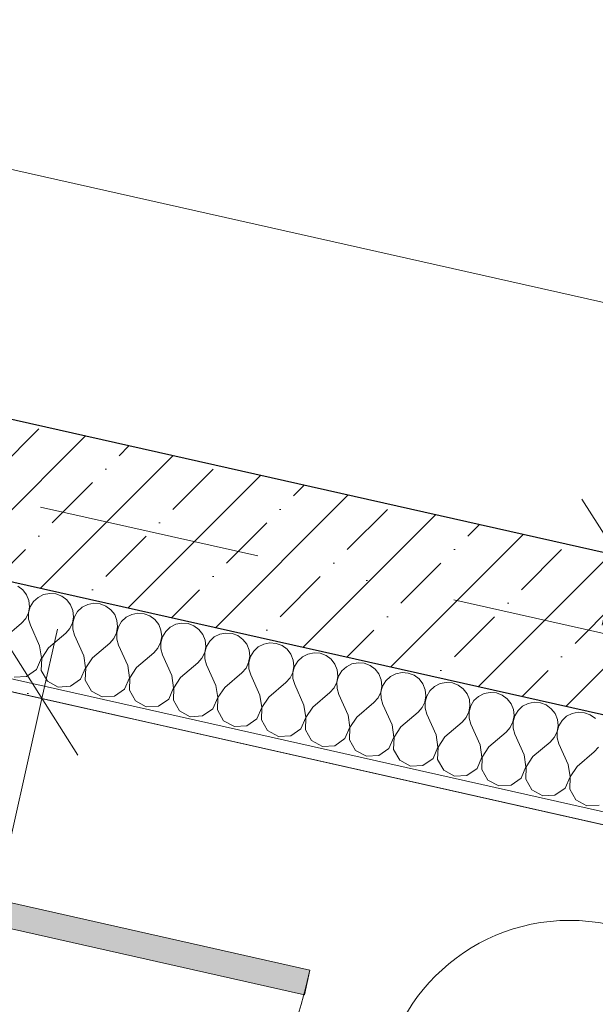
# Model space of a CAD drawing. Header units: millimetres. Extents: x -7213913 to -6930480, y 6129472 to 6353620.
# Tile 215 of 256: x -7183355 to -7182444, y 6181797 to 6183354. Entities that reach past the tile are written whole.
import ezdxf
from ezdxf.enums import TextEntityAlignment as Align

# ---------------------------------------------------------------- set-up
doc = ezdxf.new("R2010")
doc.units = ezdxf.units.MM
doc.header["$MEASUREMENT"] = 0
doc.linetypes.add('Штрихпунктирная', pattern=[670.277762, 352.777767, -176.388884, 0, -141.111112])
for name, color, linetype in [('S - квартира_помещение.АР', 7, 'Continuous'), ('S - МОП.АР', 7, 'Continuous'), ('АР-Стены_внешние_.АР', 7, 'Continuous'), ('АР-Чертеж-Оси_Осевые размеры.АР', 7, 'Continuous'), ('АР-Чертеж-Размеры.АР', 7, 'Continuous')]:
    doc.layers.add(name, color=color, linetype=linetype)
for name, color, linetype, lineweight in [('S - квартира_помещение.АР_Ном._пера__2', 8, 'Continuous', 15), ('S - МОП.АР_Ном._пера__2', 8, 'Continuous', 15), ('АР-Стены_внешние_.АР_Ном._пера__1', 7, 'Continuous', 0), ('АР-Чертеж-Оси_Осевые размеры.АР_Ном._пера__120', 7, 'Continuous', 0), ('АР-Чертеж-Размеры.АР_Ном._пера__1', 7, 'Continuous', 0), ('Двери Archicad_Ном._пера__120', 7, 'Continuous', 0), ('Паспорта Зон Archicad_Ном._пера__1', 7, 'Continuous', 0)]:
    doc.layers.add(name, color=color, linetype=linetype, lineweight=lineweight)
doc.styles.add('РЎР“Р•РќР•Р\xa0Р\x98Р\xa0_РЎРўР\x98Р›Р¬_1', font='txt')
doc.styles.add('РЎР“Р•РќР•Р\xa0Р\x98Р\xa0_РЎРўР\x98Р›Р¬_2', font='calibri.ttf')
doc.styles.add('РЎР“Р•РќР•Р\xa0Р\x98Р\xa0_РЎРўР\x98Р›Р¬_3', font='GOST_Common.ttf')
doc.styles.add('РЎР“Р•РќР•Р\xa0Р\x98Р\xa0_РЎРўР\x98Р›Р¬_5', font='GOTHIC.TTF')
doc.dimstyles.new('СГЕНЕРИР_СТИЛЬ__3', dxfattribs={"dimtxt": 129.999995, "dimasz": 142.5, "dimexe": 0.18, "dimexo": 300000, "dimgap": 0, "dimtad": 1, "dimdec": 0, "dimzin": 0, "dimdsep": 46, "dimtxsty": 'РЎР“Р•РќР•Р\xa0Р\x98Р\xa0_РЎРўР\x98Р›Р¬_3', "dimblk": 'ARROWHEAD_6', "dimblk1": 'ARROWHEAD_6', "dimblk2": 'ARROWHEAD_6', "dimcen": 0.09, "dimclrd": 7, "dimclre": 7, "dimclrt": 7, "dimazin": 0, "dimtfac": 1, "dimtdec": 4, "dimtmove": 0, "dimatfit": 3, "dimfxl": 1, "dimtolj": 1, "dimtzin": 0, "dimarcsym": 0})
doc.dimstyles.new('СГЕНЕРИР_СТИЛЬ__4', dxfattribs={"dimtxt": 200, "dimasz": 142.5, "dimexe": 0.18, "dimexo": 0.0625, "dimgap": 0, "dimtad": 1, "dimdec": 0, "dimzin": 0, "dimdsep": 46, "dimtxsty": 'РЎР“Р•РќР•Р\xa0Р\x98Р\xa0_РЎРўР\x98Р›Р¬_3', "dimblk": 'ARROWHEAD_6', "dimblk1": 'ARROWHEAD_6', "dimblk2": 'ARROWHEAD_6', "dimcen": 0.09, "dimse1": 1, "dimse2": 1, "dimclrd": 7, "dimclre": 7, "dimclrt": 7, "dimazin": 0, "dimtfac": 1, "dimtdec": 4, "dimtmove": 2, "dimatfit": 3, "dimfxl": 1, "dimtolj": 1, "dimtzin": 0, "dimarcsym": 0})
doc.dimstyles.new('СГЕНЕРИР_СТИЛЬ__5', dxfattribs={"dimtxt": 200, "dimasz": 142.5, "dimexe": 0.18, "dimexo": 0.0625, "dimgap": 0, "dimtad": 1, "dimdec": 0, "dimzin": 0, "dimdsep": 46, "dimtxsty": 'РЎР“Р•РќР•Р\xa0Р\x98Р\xa0_РЎРўР\x98Р›Р¬_3', "dimblk": 'ARROWHEAD_6', "dimblk1": 'ARROWHEAD_6', "dimblk2": 'ARROWHEAD_6', "dimcen": 0.09, "dimse1": 1, "dimse2": 1, "dimclrd": 7, "dimclre": 7, "dimclrt": 7, "dimazin": 0, "dimtfac": 1, "dimtdec": 4, "dimtmove": 0, "dimatfit": 3, "dimfxl": 1, "dimtolj": 1, "dimtzin": 0, "dimarcsym": 0})
doc.dimstyles.new('СГЕНЕРИР_СТИЛЬ__6', dxfattribs={"dimtxt": 129.999995, "dimasz": 142.5, "dimexe": 0.18, "dimexo": 300000, "dimgap": 0, "dimtad": 1, "dimdec": 0, "dimzin": 0, "dimdsep": 46, "dimtxsty": 'РЎР“Р•РќР•Р\xa0Р\x98Р\xa0_РЎРўР\x98Р›Р¬_3', "dimblk": 'ARROWHEAD_6', "dimblk1": 'ARROWHEAD_6', "dimblk2": 'ARROWHEAD_6', "dimcen": 0.09, "dimclrd": 7, "dimclre": 7, "dimclrt": 7, "dimazin": 0, "dimtfac": 1, "dimtdec": 4, "dimtmove": 2, "dimatfit": 3, "dimfxl": 1, "dimtolj": 1, "dimtzin": 0, "dimarcsym": 0})

# ---------------------------------------------------------------- blocks, each defined once
blk = doc.blocks.new('Кухня-столовая_1_23_10', base_point=(-7184516.6, 6185420.6))
at = {"layer": 'S - квартира_помещение.АР_Ном._пера__2', "color": 8, "linetype": 'Continuous', "lineweight": 15, "flags": 128}
blk.add_lwpolyline([(-7187962.1, 6183753.6), (-7183618.6, 6182778), (-7181682.8, 6182343.2), (-7181589.6, 6182322.3), (-7180829.1, 6184357), (-7180662, 6184803.9), (-7180628.9, 6185196.7), (-7184598.7, 6186088.3), (-7184345.6, 6187215), (-7185272.6, 6187423.1), (-7185404, 6186837.7), (-7187179.8, 6187236.6)], close=True, dxfattribs=at)
at = {"layer": 'Паспорта Зон Archicad_Ном._пера__1', "color": 7, "lineweight": 0, "style": 'РЎР“Р•РќР•Р\xa0Р\x98Р\xa0_РЎРўР\x98Р›Р¬_1'}
blk.add_attdef('ROOM_NUMBER', text='', height=250, rotation=347.3417, dxfattribs=at).set_placement((-7182653.7, 6183805.3), align=Align.MIDDLE_CENTER)
at = {"layer": 'Паспорта Зон Archicad_Ном._пера__1', "color": 7, "lineweight": 0, "style": 'РЎР“Р•РќР•Р\xa0Р\x98Р\xa0_РЎРўР\x98Р›Р¬_2'}
blk.add_attdef('ROOM_AREA', text='', height=200, rotation=347.3417, dxfattribs=at).set_placement((-7181601.2, 6182488.8), align=Align.MIDDLE_RIGHT)
blk = doc.blocks.new('Техническая лоджия_7_52_10', base_point=(-7182433.9, 6182354.9))
at = {"layer": 'S - МОП.АР_Ном._пера__2', "color": 8, "linetype": 'Continuous', "lineweight": 15, "flags": 128}
blk.add_lwpolyline([(-7184405.1, 6180105.4), (-7183009.8, 6179792), (-7182162.2, 6179601.7), (-7182022.6, 6181163.1), (-7181737.8, 6181925.1), (-7183887.9, 6182408), (-7184041.3, 6181725.1)], close=True, dxfattribs=at)
at = {"layer": 'Паспорта Зон Archicad_Ном._пера__1', "color": 7, "linetype": 'Continuous', "lineweight": 0}
blk.add_circle((-7182485, 6181629.8), 300, dxfattribs=at)
at = {"layer": 'Паспорта Зон Archicad_Ном._пера__1', "color": 7, "lineweight": 0, "style": 'РЎР“Р•РќР•Р\xa0Р\x98Р\xa0_РЎРўР\x98Р›Р¬_1'}
blk.add_attdef('ROOM_NUMBER', text='', height=250, rotation=347.3417, dxfattribs=at).set_placement((-7182485, 6181615.1), align=Align.MIDDLE_CENTER)
at = {"layer": 'Паспорта Зон Archicad_Ном._пера__1', "color": 7, "lineweight": 0, "style": 'РЎР“Р•РќР•Р\xa0Р\x98Р\xa0_РЎРўР\x98Р›Р¬_2'}
blk.add_attdef('ROOM_AREA', text='', height=200, rotation=347.3417, dxfattribs=at).set_placement((-7182301.3, 6181119.4), align=Align.MIDDLE_RIGHT)
blk = doc.blocks.new('*X254', base_point=(-6566190.3, 6562677.8))
at = {"layer": 'АР-Стены_внешние_.АР_Ном._пера__1', "color": 7, "linetype": 'Continuous', "lineweight": 0}
for p, q in [((-7183350.1, 6182452.4), (-7183358.1, 6182458.2)), ((-7183344.1, 6182444.6), (-7183350.1, 6182452.4)), ((-7183340.5, 6182435.4), (-7183344.1, 6182444.6)), ((-7183325.9, 6182440.5), (-7183333.1, 6182433.8)), ((-7183317.1, 6182444.9), (-7183325.9, 6182440.5)), ((-7183307.4, 6182446.9), (-7183317.1, 6182444.9)), ((-7183297.6, 6182446), (-7183307.4, 6182446.9)), ((-7183288.4, 6182442.6), (-7183297.6, 6182446)), ((-7183280.5, 6182436.7), (-7183288.4, 6182442.6)), ((-7183341.1, 6182415.9), (-7183339.4, 6182425.6)), ((-7183338.2, 6182425.4), (-7183340.8, 6182415.9)), ((-7183339.4, 6182425.6), (-7183340.5, 6182435.4)), ((-7183333.1, 6182433.8), (-7183338.2, 6182425.4)), ((-7183274.4, 6182428.9), (-7183280.5, 6182436.7)), ((-7183270.8, 6182419.8), (-7183274.4, 6182428.9)), ((-7183256.2, 6182424.8), (-7183263.4, 6182418.1)), ((-7183247.4, 6182429.3), (-7183256.2, 6182424.8)), ((-7183237.7, 6182431.2), (-7183247.4, 6182429.3)), ((-7183227.9, 6182430.4), (-7183237.7, 6182431.2)), ((-7183218.7, 6182426.9), (-7183227.9, 6182430.4)), ((-7183210.8, 6182421.1), (-7183218.7, 6182426.9)), ((-7183345.4, 6182407), (-7183341.1, 6182415.9)), ((-7183340.8, 6182415.9), (-7183340.8, 6182406)), ((-7183271.4, 6182400.3), (-7183269.7, 6182410)), ((-7183268.5, 6182409.7), (-7183271.1, 6182400.2)), ((-7183269.7, 6182410), (-7183270.8, 6182419.8)), ((-7183263.4, 6182418.1), (-7183268.5, 6182409.7)), ((-7183204.7, 6182413.3), (-7183210.8, 6182421.1)), ((-7183201.1, 6182404.1), (-7183204.7, 6182413.3)), ((-7183186.5, 6182409.2), (-7183193.7, 6182402.5)), ((-7183177.7, 6182413.6), (-7183186.5, 6182409.2)), ((-7183168, 6182415.5), (-7183177.7, 6182413.6)), ((-7183158.2, 6182414.7), (-7183168, 6182415.5)), ((-7183149, 6182411.3), (-7183158.2, 6182414.7)), ((-7183141.1, 6182405.4), (-7183149, 6182411.3)), ((-7183379.1, 6182376.5), (-7183351.9, 6182399.7)), ((-7183351.9, 6182399.7), (-7183345.4, 6182407)), ((-7183340.8, 6182406), (-7183338, 6182396.5)), ((-7183323.4, 6182364), (-7183338, 6182396.5)), ((-7183275.7, 6182391.4), (-7183271.4, 6182400.3)), ((-7183271.1, 6182400.2), (-7183271.1, 6182390.4)), ((-7183201.7, 6182384.6), (-7183200, 6182394.3)), ((-7183198.8, 6182394.1), (-7183201.5, 6182384.6)), ((-7183200, 6182394.3), (-7183201.1, 6182404.1)), ((-7183193.7, 6182402.5), (-7183198.8, 6182394.1)), ((-7183135, 6182397.6), (-7183141.1, 6182405.4)), ((-7183131.4, 6182388.5), (-7183135, 6182397.6)), ((-7183116.8, 6182393.5), (-7183124, 6182386.8)), ((-7183108, 6182398), (-7183116.8, 6182393.5)), ((-7183098.3, 6182399.9), (-7183108, 6182398)), ((-7183088.5, 6182399.1), (-7183098.3, 6182399.9)), ((-7183079.3, 6182395.6), (-7183088.5, 6182399.1)), ((-7183071.4, 6182389.8), (-7183079.3, 6182395.6)), ((-7183309.4, 6182360.8), (-7183282.2, 6182384)), ((-7183282.2, 6182384), (-7183275.7, 6182391.4)), ((-7183271.1, 6182390.4), (-7183268.3, 6182380.9)), ((-7183253.7, 6182348.3), (-7183268.3, 6182380.9)), ((-7183206, 6182375.7), (-7183201.7, 6182384.6)), ((-7183201.5, 6182384.6), (-7183201.4, 6182374.7)), ((-7183132, 6182369), (-7183130.3, 6182378.7)), ((-7183129.1, 6182378.4), (-7183131.8, 6182368.9)), ((-7183130.3, 6182378.7), (-7183131.4, 6182388.5)), ((-7183124, 6182386.8), (-7183129.1, 6182378.4)), ((-7183065.3, 6182382), (-7183071.4, 6182389.8)), ((-7183061.7, 6182372.8), (-7183065.3, 6182382)), ((-7183047.1, 6182377.9), (-7183054.3, 6182371.2)), ((-7183038.3, 6182382.3), (-7183047.1, 6182377.9)), ((-7183028.7, 6182384.2), (-7183038.3, 6182382.3)), ((-7183018.8, 6182383.4), (-7183028.7, 6182384.2)), ((-7183009.6, 6182380), (-7183018.8, 6182383.4)), ((-7183001.7, 6182374.1), (-7183009.6, 6182380)), ((-7183320.5, 6182344.7), (-7183323.4, 6182364)), ((-7183239.7, 6182345.2), (-7183212.6, 6182368.4)), ((-7183212.6, 6182368.4), (-7183206, 6182375.7)), ((-7183201.4, 6182374.7), (-7183198.6, 6182365.2)), ((-7183184, 6182332.7), (-7183198.6, 6182365.2)), ((-7183136.3, 6182360.1), (-7183132, 6182369)), ((-7183131.8, 6182368.9), (-7183131.7, 6182359)), ((-7183062.3, 6182353.3), (-7183060.7, 6182363)), ((-7183059.4, 6182362.7), (-7183062.1, 6182353.2)), ((-7183060.7, 6182363), (-7183061.7, 6182372.8)), ((-7183054.3, 6182371.2), (-7183059.4, 6182362.7)), ((-7182995.7, 6182366.3), (-7183001.7, 6182374.1)), ((-7182992, 6182357.2), (-7182995.7, 6182366.3)), ((-7182977.4, 6182362.2), (-7182984.6, 6182355.5)), ((-7182968.6, 6182366.7), (-7182977.4, 6182362.2)), ((-7182959, 6182368.6), (-7182968.6, 6182366.7)), ((-7182949.1, 6182367.8), (-7182959, 6182368.6)), ((-7182939.9, 6182364.3), (-7182949.1, 6182367.8)), ((-7182932, 6182358.5), (-7182939.9, 6182364.3)), ((-7183309.4, 6182360.8), (-7183320.2, 6182344.6)), ((-7183250.8, 6182329), (-7183253.7, 6182348.3)), ((-7183170, 6182329.5), (-7183142.9, 6182352.7)), ((-7183142.9, 6182352.7), (-7183136.3, 6182360.1)), ((-7183131.7, 6182359), (-7183128.9, 6182349.6)), ((-7183114.3, 6182317), (-7183128.9, 6182349.6)), ((-7183066.6, 6182344.4), (-7183062.3, 6182353.3)), ((-7183062.1, 6182353.2), (-7183062, 6182343.4)), ((-7182992.7, 6182337.7), (-7182991, 6182347.4)), ((-7182989.8, 6182347.1), (-7182992.4, 6182337.6)), ((-7182991, 6182347.4), (-7182992, 6182357.2)), ((-7182984.6, 6182355.5), (-7182989.8, 6182347.1)), ((-7182926, 6182350.7), (-7182932, 6182358.5)), ((-7182922.3, 6182341.5), (-7182926, 6182350.7)), ((-7182907.7, 6182346.6), (-7182914.9, 6182339.9)), ((-7182898.9, 6182351), (-7182907.7, 6182346.6)), ((-7182889.3, 6182352.9), (-7182898.9, 6182351)), ((-7182879.4, 6182352.1), (-7182889.3, 6182352.9)), ((-7182870.2, 6182348.7), (-7182879.4, 6182352.1)), ((-7182862.3, 6182342.8), (-7182870.2, 6182348.7)), ((-7183328.3, 6182326.7), (-7183320.5, 6182344.7)), ((-7183320.2, 6182344.6), (-7183320.9, 6182325.1)), ((-7183239.7, 6182345.2), (-7183250.5, 6182328.9)), ((-7183181.1, 6182313.4), (-7183184, 6182332.7)), ((-7183100.3, 6182313.9), (-7183073.2, 6182337.1)), ((-7183073.2, 6182337.1), (-7183066.6, 6182344.4)), ((-7183062, 6182343.4), (-7183059.2, 6182333.9)), ((-7183044.6, 6182301.4), (-7183059.2, 6182333.9)), ((-7182996.9, 6182328.8), (-7182992.7, 6182337.7)), ((-7182992.4, 6182337.6), (-7182992.3, 6182327.7)), ((-7182923, 6182322), (-7182921.3, 6182331.7)), ((-7182920.1, 6182331.4), (-7182922.7, 6182321.9)), ((-7182921.3, 6182331.7), (-7182922.3, 6182341.5)), ((-7182914.9, 6182339.9), (-7182920.1, 6182331.4)), ((-7182856.3, 6182335), (-7182862.3, 6182342.8)), ((-7182852.6, 6182325.9), (-7182856.3, 6182335)), ((-7182838, 6182330.9), (-7182845.2, 6182324.2)), ((-7182829.2, 6182335.4), (-7182838, 6182330.9)), ((-7182819.6, 6182337.3), (-7182829.2, 6182335.4)), ((-7182809.8, 6182336.5), (-7182819.6, 6182337.3)), ((-7182800.5, 6182333), (-7182809.8, 6182336.5)), ((-7182792.6, 6182327.2), (-7182800.5, 6182333)), ((-7183363.8, 6182314.5), (-7183344.3, 6182315.6)), ((-7183344.3, 6182315.6), (-7183328.3, 6182326.7)), ((-7183320.9, 6182325.1), (-7183311.2, 6182308.1)), ((-7183258.6, 6182311.1), (-7183250.8, 6182329)), ((-7183250.5, 6182328.9), (-7183251.2, 6182309.4)), ((-7183170, 6182329.5), (-7183180.9, 6182313.3)), ((-7183111.4, 6182297.7), (-7183114.3, 6182317)), ((-7183030.6, 6182298.2), (-7183003.5, 6182321.4)), ((-7183003.5, 6182321.4), (-7182996.9, 6182328.8)), ((-7182992.3, 6182327.7), (-7182989.5, 6182318.3)), ((-7182974.9, 6182285.7), (-7182989.5, 6182318.3)), ((-7182927.2, 6182313.1), (-7182923, 6182322)), ((-7182922.7, 6182321.9), (-7182922.6, 6182312.1)), ((-7182853.3, 6182306.4), (-7182851.6, 6182316.1)), ((-7182850.4, 6182315.8), (-7182853, 6182306.3)), ((-7182851.6, 6182316.1), (-7182852.6, 6182325.9)), ((-7182845.2, 6182324.2), (-7182850.4, 6182315.8)), ((-7182786.6, 6182319.4), (-7182792.6, 6182327.2)), ((-7182782.9, 6182310.2), (-7182786.6, 6182319.4)), ((-7182768.3, 6182315.3), (-7182775.6, 6182308.6)), ((-7182759.6, 6182319.7), (-7182768.3, 6182315.3)), ((-7182749.9, 6182321.6), (-7182759.6, 6182319.7)), ((-7182740.1, 6182320.8), (-7182749.9, 6182321.6)), ((-7182730.8, 6182317.4), (-7182740.1, 6182320.8)), ((-7182722.9, 6182311.5), (-7182730.8, 6182317.4)), ((-7183311.2, 6182308.1), (-7183294.1, 6182298.8)), ((-7183294.1, 6182298.8), (-7183274.6, 6182299.9)), ((-7183274.6, 6182299.9), (-7183258.6, 6182311.1)), ((-7183251.2, 6182309.4), (-7183241.5, 6182292.5)), ((-7183188.9, 6182295.4), (-7183181.1, 6182313.4)), ((-7183180.9, 6182313.3), (-7183181.5, 6182293.8)), ((-7183100.3, 6182313.9), (-7183111.2, 6182297.6)), ((-7183041.7, 6182282.1), (-7183044.6, 6182301.4)), ((-7182961, 6182282.6), (-7182933.8, 6182305.8)), ((-7182933.8, 6182305.8), (-7182927.2, 6182313.1)), ((-7182922.6, 6182312.1), (-7182919.8, 6182302.6)), ((-7182905.2, 6182270.1), (-7182919.8, 6182302.6)), ((-7182857.6, 6182297.5), (-7182853.3, 6182306.4)), ((-7182853, 6182306.3), (-7182852.9, 6182296.4)), ((-7182783.6, 6182290.7), (-7182781.9, 6182300.4)), ((-7182780.7, 6182300.1), (-7182783.3, 6182290.6)), ((-7182781.9, 6182300.4), (-7182782.9, 6182310.2)), ((-7182775.6, 6182308.6), (-7182780.7, 6182300.1)), ((-7182716.9, 6182303.7), (-7182722.9, 6182311.5)), ((-7182713.2, 6182294.6), (-7182716.9, 6182303.7)), ((-7182698.6, 6182299.6), (-7182705.9, 6182292.9)), ((-7182689.9, 6182304.1), (-7182698.6, 6182299.6)), ((-7182680.2, 6182306), (-7182689.9, 6182304.1)), ((-7182670.4, 6182305.2), (-7182680.2, 6182306)), ((-7182661.1, 6182301.7), (-7182670.4, 6182305.2)), ((-7182653.2, 6182295.8), (-7182661.1, 6182301.7)), ((-7183241.5, 6182292.5), (-7183224.4, 6182283.2)), ((-7183224.4, 6182283.2), (-7183204.9, 6182284.3)), ((-7183204.9, 6182284.3), (-7183188.9, 6182295.4)), ((-7183181.5, 6182293.8), (-7183171.8, 6182276.8)), ((-7183119.2, 6182279.8), (-7183111.4, 6182297.7)), ((-7183111.2, 6182297.6), (-7183111.8, 6182278.1)), ((-7183030.6, 6182298.2), (-7183041.5, 6182282)), ((-7182972.1, 6182266.4), (-7182974.9, 6182285.7)), ((-7182891.3, 6182266.9), (-7182864.1, 6182290.1)), ((-7182864.1, 6182290.1), (-7182857.6, 6182297.5)), ((-7182852.9, 6182296.4), (-7182850.2, 6182287)), ((-7182835.5, 6182254.4), (-7182850.2, 6182287)), ((-7182787.9, 6182281.8), (-7182783.6, 6182290.7)), ((-7182783.3, 6182290.6), (-7182783.2, 6182280.8)), ((-7182713.9, 6182275), (-7182712.2, 6182284.8)), ((-7182711, 6182284.5), (-7182713.6, 6182275)), ((-7182712.2, 6182284.8), (-7182713.2, 6182294.6)), ((-7182705.9, 6182292.9), (-7182711, 6182284.5)), ((-7182647.2, 6182288.1), (-7182653.2, 6182295.8)), ((-7182643.5, 6182278.9), (-7182647.2, 6182288.1)), ((-7182628.9, 6182284), (-7182636.2, 6182277.3)), ((-7182620.2, 6182288.4), (-7182628.9, 6182284)), ((-7182610.5, 6182290.3), (-7182620.2, 6182288.4)), ((-7182600.7, 6182289.5), (-7182610.5, 6182290.3)), ((-7182591.5, 6182286), (-7182600.7, 6182289.5)), ((-7182583.5, 6182280.2), (-7182591.5, 6182286)), ((-7183171.8, 6182276.8), (-7183154.7, 6182267.5)), ((-7183154.7, 6182267.5), (-7183135.2, 6182268.6)), ((-7183135.2, 6182268.6), (-7183119.2, 6182279.8)), ((-7183111.8, 6182278.1), (-7183102.1, 6182261.2)), ((-7183049.5, 6182264.1), (-7183041.7, 6182282.1)), ((-7183041.5, 6182282), (-7183042.1, 6182262.5)), ((-7182961, 6182282.6), (-7182971.8, 6182266.3)), ((-7182902.4, 6182250.7), (-7182905.2, 6182270.1)), ((-7182821.6, 6182251.3), (-7182794.4, 6182274.5)), ((-7182794.4, 6182274.5), (-7182787.9, 6182281.8)), ((-7182783.2, 6182280.8), (-7182780.5, 6182271.3)), ((-7182765.8, 6182238.8), (-7182780.5, 6182271.3)), ((-7182718.2, 6182266.2), (-7182713.9, 6182275)), ((-7182713.6, 6182275), (-7182713.5, 6182265.1)), ((-7182644.2, 6182259.4), (-7182642.5, 6182269.1)), ((-7182641.3, 6182268.8), (-7182643.9, 6182259.3)), ((-7182642.5, 6182269.1), (-7182643.5, 6182278.9)), ((-7182636.2, 6182277.3), (-7182641.3, 6182268.8)), ((-7182577.5, 6182272.4), (-7182583.5, 6182280.2)), ((-7182573.8, 6182263.3), (-7182577.5, 6182272.4)), ((-7182559.3, 6182268.3), (-7182566.5, 6182261.6)), ((-7182550.5, 6182272.8), (-7182559.3, 6182268.3)), ((-7182540.8, 6182274.7), (-7182550.5, 6182272.8)), ((-7182531, 6182273.9), (-7182540.8, 6182274.7)), ((-7182521.8, 6182270.4), (-7182531, 6182273.9)), ((-7182513.8, 6182264.5), (-7182521.8, 6182270.4)), ((-7183102.1, 6182261.2), (-7183085, 6182251.9)), ((-7183085, 6182251.9), (-7183065.5, 6182253)), ((-7183065.5, 6182253), (-7183049.5, 6182264.1)), ((-7183042.1, 6182262.5), (-7183032.4, 6182245.5)), ((-7182979.8, 6182248.5), (-7182972.1, 6182266.4)), ((-7182971.8, 6182266.3), (-7182972.4, 6182246.8)), ((-7182891.3, 6182266.9), (-7182902.1, 6182250.7)), ((-7182832.7, 6182235.1), (-7182835.5, 6182254.4)), ((-7182751.9, 6182235.6), (-7182724.7, 6182258.8)), ((-7182724.7, 6182258.8), (-7182718.2, 6182266.2)), ((-7182713.5, 6182265.1), (-7182710.8, 6182255.7)), ((-7182696.1, 6182223.1), (-7182710.8, 6182255.7)), ((-7182648.5, 6182250.5), (-7182644.2, 6182259.4)), ((-7182643.9, 6182259.3), (-7182643.8, 6182249.5)), ((-7182574.5, 6182243.7), (-7182572.8, 6182253.5)), ((-7182571.6, 6182253.2), (-7182574.2, 6182243.7)), ((-7182572.8, 6182253.5), (-7182573.8, 6182263.3)), ((-7182566.5, 6182261.6), (-7182571.6, 6182253.2)), ((-7182507.8, 6182256.7), (-7182513.8, 6182264.5)), ((-7182504.1, 6182247.6), (-7182507.8, 6182256.7)), ((-7182489.6, 6182252.6), (-7182496.8, 6182245.9)), ((-7182480.8, 6182257.1), (-7182489.6, 6182252.6)), ((-7182471.1, 6182259), (-7182480.8, 6182257.1)), ((-7182461.3, 6182258.2), (-7182471.1, 6182259)), ((-7182452.1, 6182254.7), (-7182461.3, 6182258.2)), ((-7182444.1, 6182248.9), (-7182452.1, 6182254.7)), ((-7183032.4, 6182245.5), (-7183015.3, 6182236.2)), ((-7183015.3, 6182236.2), (-7182995.8, 6182237.3)), ((-7182995.8, 6182237.3), (-7182979.8, 6182248.5)), ((-7182972.4, 6182246.8), (-7182962.7, 6182229.9)), ((-7182910.1, 6182232.8), (-7182902.4, 6182250.7)), ((-7182902.1, 6182250.7), (-7182902.7, 6182231.2)), ((-7182821.6, 6182251.3), (-7182832.4, 6182235)), ((-7182763, 6182219.4), (-7182765.8, 6182238.8)), ((-7182682.2, 6182220), (-7182655, 6182243.2)), ((-7182655, 6182243.2), (-7182648.5, 6182250.5)), ((-7182643.8, 6182249.5), (-7182641.1, 6182240)), ((-7182626.4, 6182207.4), (-7182641.1, 6182240)), ((-7182578.8, 6182234.9), (-7182574.5, 6182243.7)), ((-7182574.2, 6182243.7), (-7182574.1, 6182233.8)), ((-7182504.8, 6182228.1), (-7182503.1, 6182237.8)), ((-7182501.9, 6182237.5), (-7182504.5, 6182228)), ((-7182503.1, 6182237.8), (-7182504.1, 6182247.6)), ((-7182496.8, 6182245.9), (-7182501.9, 6182237.5)), ((-7182962.7, 6182229.9), (-7182945.6, 6182220.6)), ((-7182945.6, 6182220.6), (-7182926.1, 6182221.7)), ((-7182926.1, 6182221.7), (-7182910.1, 6182232.8)), ((-7182902.7, 6182231.2), (-7182893.1, 6182214.2)), ((-7182840.4, 6182217.2), (-7182832.7, 6182235.1)), ((-7182832.4, 6182235), (-7182833.1, 6182215.5)), ((-7182751.9, 6182235.6), (-7182762.7, 6182219.4)), ((-7182693.3, 6182203.8), (-7182696.1, 6182223.1)), ((-7182612.5, 6182204.3), (-7182585.3, 6182227.5)), ((-7182585.3, 6182227.5), (-7182578.8, 6182234.9)), ((-7182574.1, 6182233.8), (-7182571.4, 6182224.4)), ((-7182556.7, 6182191.8), (-7182571.4, 6182224.4)), ((-7182509.1, 6182219.2), (-7182504.8, 6182228.1)), ((-7182504.5, 6182228), (-7182504.5, 6182218.2)), ((-7182893.1, 6182214.2), (-7182875.9, 6182204.9)), ((-7182875.9, 6182204.9), (-7182856.4, 6182206)), ((-7182856.4, 6182206), (-7182840.4, 6182217.2)), ((-7182833.1, 6182215.5), (-7182823.4, 6182198.6)), ((-7182770.7, 6182201.5), (-7182763, 6182219.4)), ((-7182762.7, 6182219.4), (-7182763.4, 6182199.9)), ((-7182682.2, 6182220), (-7182693, 6182203.7)), ((-7182623.6, 6182188.1), (-7182626.4, 6182207.4)), ((-7182542.8, 6182188.7), (-7182515.6, 6182211.8)), ((-7182515.6, 6182211.8), (-7182509.1, 6182219.2)), ((-7182504.5, 6182218.2), (-7182501.7, 6182208.7)), ((-7182487, 6182176.1), (-7182501.7, 6182208.7)), ((-7182823.4, 6182198.6), (-7182806.2, 6182189.3)), ((-7182806.2, 6182189.3), (-7182786.7, 6182190.3)), ((-7182786.7, 6182190.3), (-7182770.7, 6182201.5)), ((-7182763.4, 6182199.9), (-7182753.7, 6182182.9)), ((-7182701, 6182185.9), (-7182693.3, 6182203.8)), ((-7182693, 6182203.7), (-7182693.7, 6182184.2)), ((-7182612.5, 6182204.3), (-7182623.3, 6182188.1)), ((-7182553.9, 6182172.5), (-7182556.7, 6182191.8)), ((-7182473.1, 6182173), (-7182445.9, 6182196.2)), ((-7182445.9, 6182196.2), (-7182439.4, 6182203.6)), ((-7182753.7, 6182182.9), (-7182736.5, 6182173.6)), ((-7182736.5, 6182173.6), (-7182717, 6182174.7)), ((-7182717, 6182174.7), (-7182701, 6182185.9)), ((-7182693.7, 6182184.2), (-7182684, 6182167.3)), ((-7182631.3, 6182170.2), (-7182623.6, 6182188.1)), ((-7182623.3, 6182188.1), (-7182624, 6182168.6)), ((-7182542.8, 6182188.7), (-7182553.6, 6182172.4)), ((-7182484.2, 6182156.8), (-7182487, 6182176.1)), ((-7182684, 6182167.3), (-7182666.8, 6182158)), ((-7182666.8, 6182158), (-7182647.3, 6182159)), ((-7182647.3, 6182159), (-7182631.3, 6182170.2)), ((-7182624, 6182168.6), (-7182614.3, 6182151.6)), ((-7182561.6, 6182154.6), (-7182553.9, 6182172.5)), ((-7182553.6, 6182172.4), (-7182554.3, 6182152.9)), ((-7182473.1, 6182173), (-7182483.9, 6182156.8)), ((-7182614.3, 6182151.6), (-7182597.1, 6182142.3)), ((-7182597.1, 6182142.3), (-7182577.6, 6182143.4)), ((-7182577.6, 6182143.4), (-7182561.6, 6182154.6)), ((-7182554.3, 6182152.9), (-7182544.6, 6182136)), ((-7182491.9, 6182138.9), (-7182484.2, 6182156.8)), ((-7182483.9, 6182156.8), (-7182484.6, 6182137.3)), ((-7182544.6, 6182136), (-7182527.4, 6182126.7)), ((-7182527.4, 6182126.7), (-7182508, 6182127.7)), ((-7182508, 6182127.7), (-7182491.9, 6182138.9)), ((-7182484.6, 6182137.3), (-7182474.9, 6182120.3)), ((-7182474.9, 6182120.3), (-7182457.8, 6182111)), ((-7182457.8, 6182111), (-7182438.3, 6182112.1))]:
    blk.add_line(p, q, dxfattribs=at)
blk = doc.blocks.new('Стена_2_10', base_point=(-7184111.1, 6182760.5))
at = {"layer": 'АР-Стены_внешние_.АР', "linetype": 'Continuous', "lineweight": 0, "true_color": 0x000000}
h = blk.add_hatch(dxfattribs=at)
h.set_pattern_fill('ЖЕЛЕЗОБЕТОН__PROJECT__000A', color=18, style=0, pattern_type=2)
h.set_pattern_definition([(45, (-6566190.34, 6562677.8), (-84.852814, 84.852814), []), (45, (-6566232.77, 6562720.22), (-84.852814, 84.852814), [90, -30, 0, -30])])
h.paths.add_polyline_path([(-7184016.5, 6182611.2), (-7181700.8, 6182091.1), (-7181646.1, 6182335), (-7183961.8, 6182855.1)])
h = blk.add_hatch(dxfattribs=at)
h.set_pattern_fill('ШТУКАТУРКА__ГИПС_01_000A', color=18, style=0, pattern_type=2)
h.set_pattern_definition([(45, (-6566190.34, 6563027.8), (-111.369318, 111.369318), [0, -105, 0, -157.5]), (110, (-6565840.34, 6563027.8), (148.001588, 53.868173), [0, -77, 0, -133])])
h.paths.add_polyline_path([(-7183887.9, 6182408), (-7181738.1, 6181925.2), (-7181733.7, 6181944.7), (-7183883.5, 6182427.6)])
at = {"layer": 'АР-Стены_внешние_.АР_Ном._пера__1', "color": 7, "linetype": 'Continuous', "lineweight": 30}
blk.add_line((-7184016.5, 6182611.2), (-7181700.8, 6182091.1), dxfattribs=at)
at = {"layer": 'АР-Стены_внешние_.АР_Ном._пера__1', "color": 7, "linetype": 'Continuous', "lineweight": 0}
blk.add_line((-7183903.1, 6182431.9), (-7181733.7, 6181944.7), dxfattribs=at)
at = {"layer": 'АР-Стены_внешние_.АР_Ном._пера__1', "color": 7, "linetype": 'Continuous', "lineweight": 30, "flags": 128}
blk.add_lwpolyline([(-7181646.1, 6182335), (-7184205.7, 6182909.9)], dxfattribs=at)
at = {"layer": 'АР-Стены_внешние_.АР_Ном._пера__1', "color": 7, "linetype": 'Continuous', "lineweight": 0, "flags": 128}
blk.add_lwpolyline([(-7183887.9, 6182408), (-7181738.1, 6181925.2)], dxfattribs=at)
at = {"layer": 'АР-Стены_внешние_.АР', "color": 7, "lineweight": 0}
blk.add_blockref('*X254', (-6566190.3, 6562677.8), dxfattribs=at)
blk = doc.blocks.new('Металлическая Дверь 23[53]_10', base_point=(-6566190.3, 6562677.8))
at = {"layer": 'Двери Archicad_Ном._пера__120', "linetype": 'Continuous', "lineweight": 0, "true_color": 0xffffff}
for points in [[(-7184019.8, 6182185.7), (-7184037.4, 6182107.7), (-7183998.3, 6182098.9), (-7183959.3, 6182090.2), (-7183941.8, 6182168.2)], [(-7182895.8, 6181851.3), (-7183959.3, 6182090.2), (-7183968.1, 6182051.1), (-7182904.6, 6181812.3)], [(-7184276.2, 6181044.2), (-7184293.8, 6180966.1), (-7184215.7, 6180948.6), (-7184198.2, 6181026.6), (-7184237.2, 6181035.4)]]:
    blk.add_hatch(color=7, dxfattribs=at).paths.add_polyline_path(points)
at = {"layer": 'Двери Archicad_Ном._пера__120', "color": 7, "linetype": 'Continuous', "lineweight": 0}
for p, q in [((-7184107.7, 6182205.5), (-7184351.6, 6182260.2)), ((-7184019.8, 6182185.7), (-7184107.7, 6182205.5)), ((-7184037.4, 6182107.7), (-7184019.8, 6182185.7)), ((-7184019.8, 6182185.7), (-7183941.8, 6182168.2)), ((-7183961.3, 6182172.6), (-7184019.8, 6182185.7)), ((-7183961.3, 6182172.6), (-7184019.8, 6182185.7)), ((-7183941.8, 6182168.2), (-7183961.3, 6182172.6)), ((-7183941.8, 6182168.2), (-7183961.3, 6182172.6)), ((-7183941.8, 6182168.2), (-7183959.3, 6182090.2)), ((-7183998.3, 6182098.9), (-7184037.4, 6182107.7)), ((-7183959.3, 6182090.2), (-7183998.3, 6182098.9)), ((-7183959.3, 6182090.2), (-7183968.1, 6182051.1)), ((-7182895.8, 6181851.3), (-7183959.3, 6182090.2)), ((-7183968.1, 6182051.1), (-7182904.6, 6181812.3)), ((-7182904.6, 6181812.3), (-7182895.8, 6181851.3)), ((-7184381.6, 6180985.8), (-7184625.5, 6181040.6)), ((-7184293.8, 6180966.1), (-7184276.2, 6181044.2)), ((-7184276.2, 6181044.2), (-7184237.2, 6181035.4)), ((-7184237.2, 6181035.4), (-7184198.2, 6181026.6)), ((-7184198.2, 6181026.6), (-7184215.7, 6180948.6)), ((-7184293.8, 6180966.1), (-7184381.6, 6180985.8)), ((-7184215.7, 6180948.6), (-7184293.8, 6180966.1)), ((-7184235.2, 6180953), (-7184293.8, 6180966.1)), ((-7184235.2, 6180953), (-7184293.8, 6180966.1)), ((-7184215.7, 6180948.6), (-7184235.2, 6180953)), ((-7184215.7, 6180948.6), (-7184235.2, 6180953))]:
    blk.add_line(p, q, dxfattribs=at)
blk.add_arc((-7183959.3, 6182090.2), 1090, 257.3417, 347.3417, dxfattribs=at)
blk = doc.blocks.new('Стена_396_10', base_point=(-7184111.1, 6182760.5))
at = {"layer": 'Двери Archicad_Ном._пера__120', "color": 7, "linetype": 'Continuous', "lineweight": 0}
blk.add_blockref('Металлическая Дверь 23[53]_10', (-6566190.3, 6562677.8), dxfattribs=at)
blk = doc.blocks.new('*D976', base_point=(-6566190.3, 6562677.8))
at = {"layer": 'АР-Чертеж-Размеры.АР_Ном._пера__1', "color": 7, "linetype": 'Continuous', "lineweight": 0, "transparency": 16777216}
for p, q in [((-7183319.7, 6182280.4), (-7183295.1, 6182390.2)), ((-7183263, 6182190.8), (-7183376.4, 6182370)), ((-7183182.5, 6182249.6), (-7183456.9, 6182311.2)), ((-7183836.9, 6179977.8), (-7183319.7, 6182280.4)), ((-7183893.6, 6180067.4), (-7183780.1, 6179888.2)), ((-7183699.7, 6179947), (-7183974.1, 6180008.6)), ((-7183861.5, 6179868), (-7183836.9, 6179977.8))]:
    blk.add_line(p, q, dxfattribs=at)
at = {"layer": 'АР-Чертеж-Размеры.АР_Ном._пера__1', "color": 7, "lineweight": 0, "transparency": 16777216, "insert": (-7183604.7, 6181208.9), "char_height": 130, "attachment_point": 7, "rotation": 77.3417, "style": 'РЎР“Р•РќР•Р\xa0Р\x98Р\xa0_РЎРўР\x98Р›Р¬_3'}
blk.add_mtext('\\A1;{\\pql;\\fGOST Common|b0|i0|c204|p0;\\W1.000000;2\xa0360}', dxfattribs=at)
blk = doc.blocks.new('ARROWHEAD_6')
at = {"color": 0, "linetype": 'Continuous', "lineweight": 0}
for p, q in [((-0.5, -0.5), (0.5, 0.5)), ((0, 0), (-1, 0))]:
    blk.add_line(p, q, dxfattribs=at)
blk = doc.blocks.new('*D977', base_point=(-6566190.3, 6562677.8))
at = {"layer": 'АР-Чертеж-Размеры.АР_Ном._пера__1', "color": 7, "linetype": 'Continuous', "lineweight": 0, "transparency": 16777216}
for p, q in [((-7181747.9, 6185448), (-7181723.3, 6185557.8)), ((-7181691.2, 6185358.4), (-7181804.7, 6185537.7)), ((-7181610.7, 6185417.2), (-7181885.2, 6185478.9)), ((-7182408.7, 6182506.3), (-7181747.9, 6185448)), ((-7182465.4, 6182595.9), (-7182351.9, 6182416.7)), ((-7182271.4, 6182475.5), (-7182545.9, 6182537.1)), ((-7182433.3, 6182396.5), (-7182408.7, 6182506.3))]:
    blk.add_line(p, q, dxfattribs=at)
at = {"layer": 'АР-Чертеж-Размеры.АР_Ном._пера__1', "color": 7, "lineweight": 0, "transparency": 16777216, "insert": (-7182137.3, 6184133.4), "char_height": 200, "attachment_point": 7, "rotation": 77.3417, "style": 'РЎР“Р•РќР•Р\xa0Р\x98Р\xa0_РЎРўР\x98Р›Р¬_3'}
blk.add_mtext('\\A1;{\\pql;\\fGOST Common|b0|i0|c204|p0;\\W1.000000;3\xa0015}', dxfattribs=at)
blk = doc.blocks.new('*D1130', base_point=(-6566190.3, 6562677.8))
at = {"layer": 'АР-Чертеж-Размеры.АР_Ном._пера__1', "color": 7, "linetype": 'Continuous', "lineweight": 0, "transparency": 16777216}
for p, q in [((-7190804.6, 6184787.6), (-7187877.5, 6184130.2)), ((-7187908.3, 6183992.9), (-7187846.7, 6184267.4)), ((-7187787.9, 6184186.9), (-7187967.1, 6184073.4)), ((-7187877.5, 6184130.2), (-7186101.8, 6183731.3)), ((-7186132.6, 6183594.1), (-7186070.9, 6183868.5)), ((-7186012.1, 6183788.1), (-7186191.4, 6183674.6)), ((-7186101.8, 6183731.3), (-7181505.1, 6182698.9))]:
    blk.add_line(p, q, dxfattribs=at)
at = {"layer": 'АР-Чертеж-Размеры.АР_Ном._пера__1', "color": 7, "lineweight": 0, "transparency": 16777216, "insert": (-7187271.4, 6184035), "char_height": 200, "attachment_point": 7, "rotation": 347.3417, "style": 'РЎР“Р•РќР•Р\xa0Р\x98Р\xa0_РЎРўР\x98Р›Р¬_3'}
blk.add_mtext('\\A1;{\\pql;\\fGOST Common|b0|i0|c204|p0;\\W1.000000;1\xa0820}', dxfattribs=at)
blk = doc.blocks.new('*D1131', base_point=(-6566190.3, 6562677.8))
at = {"layer": 'АР-Чертеж-Размеры.АР_Ном._пера__1', "color": 7, "linetype": 'Continuous', "lineweight": 0, "transparency": 16777216}
for p, q in [((-7186132.6, 6183594.1), (-7186070.9, 6183868.5)), ((-7186012.1, 6183788.1), (-7186191.4, 6183674.6)), ((-7186101.8, 6183731.3), (-7181505.1, 6182698.9)), ((-7181535.9, 6182561.7), (-7181474.2, 6182836.1)), ((-7181594.7, 6182642.2), (-7181415.4, 6182755.7)), ((-7181505.1, 6182698.9), (-7181395.3, 6182674.3))]:
    blk.add_line(p, q, dxfattribs=at)
at = {"layer": 'АР-Чертеж-Размеры.АР_Ном._пера__1', "color": 7, "lineweight": 0, "transparency": 16777216, "insert": (-7184147.9, 6183361.9), "char_height": 200, "attachment_point": 7, "rotation": 347.3417, "style": 'РЎР“Р•РќР•Р\xa0Р\x98Р\xa0_РЎРўР\x98Р›Р¬_3'}
blk.add_mtext('\\A1;{\\pql;\\fGOST Common|b0|i0|c204|p0;\\W1.000000;4\xa0711}', dxfattribs=at)
blk = doc.blocks.new('*D1184', base_point=(-6566190.3, 6562677.8))
at = {"layer": 'АР-Чертеж-Размеры.АР_Ном._пера__1', "color": 7, "linetype": 'Continuous', "lineweight": 0, "transparency": 16777216}
for p, q in [((-7184206.5, 6180989.5), (-7184268.1, 6180715.1)), ((-7184147.7, 6180909.1), (-7184326.9, 6180795.6)), ((-7184237.3, 6180852.3), (-7184347.1, 6180877)), ((-7182196.3, 6180393.9), (-7184237.3, 6180852.3)), ((-7182165.5, 6180531.1), (-7182227.1, 6180256.7)), ((-7182285.9, 6180337.2), (-7182106.7, 6180450.7)), ((-7182086.6, 6180369.3), (-7182196.3, 6180393.9))]:
    blk.add_line(p, q, dxfattribs=at)
at = {"layer": 'АР-Чертеж-Размеры.АР_Ном._пера__1', "color": 7, "lineweight": 0, "transparency": 16777216, "insert": (-7183412.8, 6180693.8), "char_height": 130, "attachment_point": 7, "rotation": 347.3417, "style": 'РЎР“Р•РќР•Р\xa0Р\x98Р\xa0_РЎРўР\x98Р›Р¬_3'}
blk.add_mtext('\\A1;{\\pql;\\fGOST Common|b0|i0|c204|p0;\\W1.000000;2\xa0092}', dxfattribs=at)
blk = doc.blocks.new('Стандартный Маркер Сетки[186]_10', base_point=(-7207190.9, 6187944.1))
at = {"layer": 'АР-Чертеж-Оси_Осевые размеры.АР_Ном._пера__120', "color": 7, "linetype": 'Штрихпунктирная', "lineweight": 0}
blk.add_line((-7206215.2, 6187725), (-7182117.1, 6182312.7), dxfattribs=at)
at = {"layer": 'АР-Чертеж-Оси_Осевые размеры.АР_Ном._пера__120', "color": 7, "lineweight": 0, "style": 'РЎР“Р•РќР•Р\xa0Р\x98Р\xa0_РЎРўР\x98Р›Р¬_5'}
blk.add_attdef('AC_MarkerText_1', text='', height=350, rotation=347.3417, dxfattribs=at).set_placement((-7207608.8, 6188234.8), align=Align.TOP_CENTER)
blk = doc.blocks.new('Стандартный Маркер Сетки[210]_10', base_point=(-7207190.9, 6187944.1))
at = {"layer": 'АР-Чертеж-Оси_Осевые размеры.АР_Ном._пера__120', "color": 7, "linetype": 'Штрихпунктирная', "lineweight": 0}
blk.add_line((-7206215.2, 6187725), (-7182117.1, 6182312.7), dxfattribs=at)
at = {"layer": 'АР-Чертеж-Оси_Осевые размеры.АР_Ном._пера__120', "color": 7, "lineweight": 0, "style": 'РЎР“Р•РќР•Р\xa0Р\x98Р\xa0_РЎРўР\x98Р›Р¬_5'}
blk.add_attdef('AC_MarkerText_1', text='', height=350, rotation=347.3417, dxfattribs=at).set_placement((-7207608.8, 6188234.8), align=Align.TOP_CENTER)

msp = doc.modelspace()

# ---------------------------------------------------------------- linework, layer by layer
at = {"layer": 'S - квартира_помещение.АР', "color": 254, "linetype": 'Continuous', "lineweight": 0, "true_color": 0xd8d8d8, "flags": 128}
msp.add_lwpolyline([(-7187962.1, 6183753.6), (-7183618.6, 6182778), (-7181682.8, 6182343.2), (-7181589.6, 6182322.3), (-7180829.1, 6184357), (-7180662, 6184803.9), (-7180628.9, 6185196.7), (-7184598.7, 6186088.3), (-7184345.6, 6187215), (-7185272.6, 6187423.1), (-7185404, 6186837.7), (-7187179.8, 6187236.6)], close=True, dxfattribs=at)
at = {"layer": 'S - МОП.АР', "color": 254, "linetype": 'Continuous', "lineweight": 0, "true_color": 0xdadada, "flags": 128}
msp.add_lwpolyline([(-7184405.1, 6180105.4), (-7183009.8, 6179792), (-7182162.2, 6179601.7), (-7182022.6, 6181163.1), (-7181737.8, 6181925.1), (-7183887.9, 6182408), (-7184041.3, 6181725.1)], close=True, dxfattribs=at)

# ---------------------------------------------------------------- block references
at = {"layer": 'S - квартира_помещение.АР', "color": 7, "linetype": 'Continuous', "lineweight": 0}
msp.add_blockref('Кухня-столовая_1_23_10', (-7184516.6, 6185420.6), dxfattribs=at)
at = {"layer": 'S - МОП.АР', "color": 7, "linetype": 'Continuous', "lineweight": 0}
msp.add_blockref('Техническая лоджия_7_52_10', (-7182433.9, 6182354.9), dxfattribs=at)
at = {"layer": 'АР-Стены_внешние_.АР', "color": 7, "lineweight": 0}
for name in ['Стена_2_10', 'Стена_396_10']:
    msp.add_blockref(name, (-7184111.1, 6182760.5), dxfattribs=at)
at = {"layer": 'АР-Чертеж-Оси_Осевые размеры.АР', "color": 8, "linetype": 'Continuous', "lineweight": 15}
for name in ['Стандартный Маркер Сетки[186]_10', 'Стандартный Маркер Сетки[210]_10']:
    msp.add_blockref(name, (-7207190.9, 6187944.1), dxfattribs=at)

# ---------------------------------------------------------------- dimensions: what is measured, and where the dimension line sits
at = {"layer": 'АР-Чертеж-Размеры.АР', "color": 7, "linetype": 'Continuous', "lineweight": 0}
for base, p1, p2, angle, dimstyle, picture, middle, turn in [((-7181747.9, 6185448), (-7182925.9, 6182622.4), (-7182613.8, 6185642.5), 77.3417, 'СГЕНЕРИР_СТИЛЬ__4', '*D977', (-7182159.7, 6184490.1), 77.3417), ((-7186101.8, 6183731.3), (-7187830.6, 6184339), (-7186186.3, 6183354.7), 347.3417, 'СГЕНЕРИР_СТИЛЬ__5', '*D1130', (-7186914.7, 6184057.4), 347.3417), ((-7181505.1, 6182698.9), (-7186186.3, 6183354.7), (-7181589.6, 6182322.3), 347.3417, 'СГЕНЕРИР_СТИЛЬ__4', '*D1131', (-7183791.3, 6183384.3), 347.3417), ((-7184237.3, 6180852.3), (-7182024.5, 6181159), (-7183887.9, 6182408), 167.3417, 'СГЕНЕРИР_СТИЛЬ__3', '*D1184', (-7183180.9, 6180708.3), 347.3417), ((-7183319.7, 6182280.4), (-7183707.5, 6179948.7), (-7182813, 6182166.6), 77.3417, 'СГЕНЕРИР_СТИЛЬ__6', '*D976', (-7183619.3, 6181440.7), 77.3417)]:
    dim = msp.add_linear_dim(base=base, p1=p1, p2=p2, angle=angle, dimstyle=dimstyle, dxfattribs=at)
    dim.commit()
    dim.dimension.update_dxf_attribs({"geometry": picture, "text_midpoint": middle, "dimtype": 160, "text_rotation": turn})

doc.saveas('drawing.dxf')
